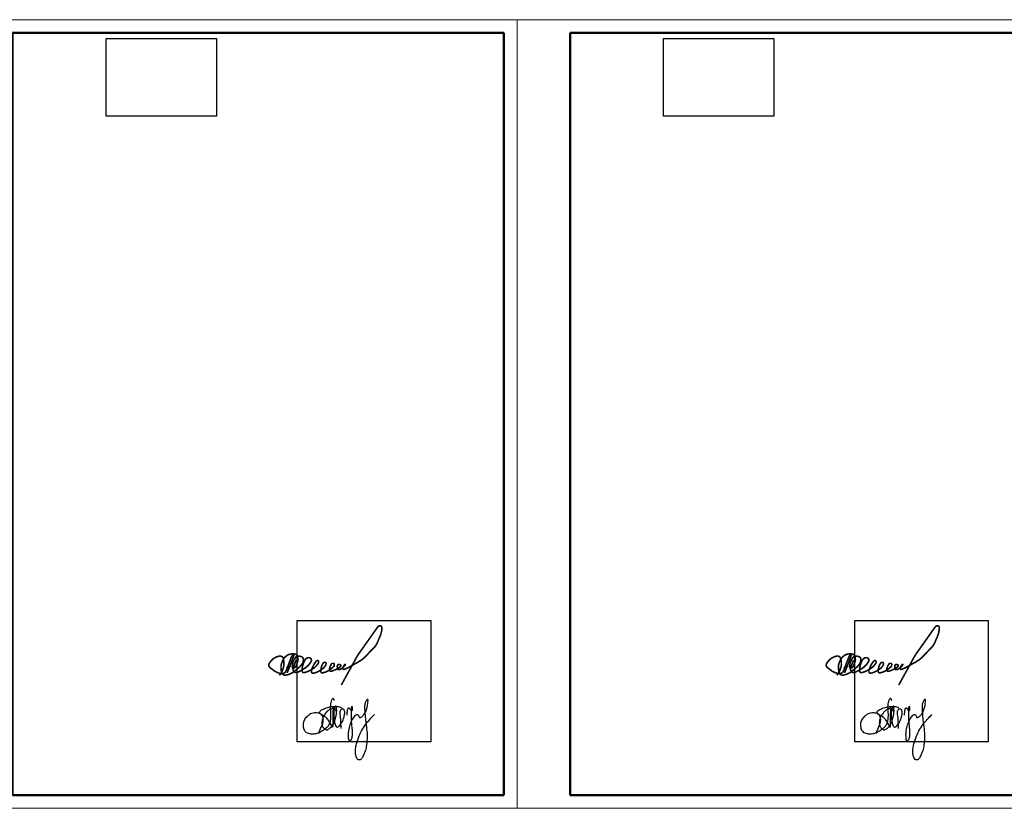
# Model space of a CAD drawing. Header units: millimetres. Extents: x 0 to 1050, y 0 to 297.
# Tile 2 of 3: x 443 to 814, y 0 to 297. Entities that reach past the tile are written whole.
import ezdxf

# ---------------------------------------------------------------- set-up
doc = ezdxf.new("R2010")
doc.units = ezdxf.units.MM
for name, pattern in [('K5LT32768', [0]), ('K5LT32769', [0]), ('K5LT_BASIC', [0]), ('K5LT_THIN', [0])]:
    doc.linetypes.add(name, pattern=pattern)
picture_1 = doc.add_image_def('image1.jpg', size_in_pixel=(1600, 1131))
picture_2 = doc.add_image_def('image2.jpg', size_in_pixel=(594, 540))

# ---------------------------------------------------------------- blocks, each defined once
blk = doc.blocks.new('U15')
at = {"color": 5, "linetype": 'K5LT32768', "lineweight": 30, "true_color": 0x0919f6}
for points, knots in [([(555.32, 28.22), (555.44, 28.61), (555.71, 29.49), (556.43, 30.81), (557.01, 32.37), (557.07, 33.94), (556.48, 35.26), (555.22, 35.9), (553.56, 36.1), (551.98, 35.49), (550.66, 34.51), (549.72, 33.29), (549.32, 31.7), (549.47, 30.17), (550.17, 28.64), (551.72, 28.11), (553.28, 27.93), (554.72, 28.3), (556.3, 28.91), (557.68, 29.9), (559.13, 31.11), (559.85, 33.08), (559.96, 35.3), (559.74, 37.63), (559.83, 39.48), (560.2, 40.73), (560.4, 41.32), (560.76, 41.46), (560.86, 41.04), (560.98, 40.8), (561.07, 40.62)], [0, 0, 0, 0, 1.784796, 3.925352, 6.413306, 8.873595, 10.481571, 12.29403, 14.611265, 17.512136, 19.277765, 21.623647, 23.947969, 26.098312, 28.174921, 30.709183, 32.64093, 34.929557, 36.948105, 39.887142, 42.171689, 44.900359, 48.550167, 51.642182, 54.947615, 56.367379, 57.297556, 57.468984, 57.737109, 58.72545, 58.72545, 58.72545, 58.72545]), ([(566, 35.03), (566.01, 35.5), (566.05, 36.4), (566.23, 37.34), (566.46, 37.8), (566.61, 37.92), (566.9, 37.74), (567.09, 37.33), (567.36, 36.92), (567.79, 36.76), (568.06, 37.07), (568.04, 37.48), (568.02, 37.93), (567.94, 38.23), (567.77, 38.49), (567.5, 37.82), (567.53, 36.48), (567.37, 33.59), (567.76, 30.86), (567.92, 28.84), (567.9, 27.23), (567.7, 26.19), (567.08, 25.16), (566.5, 26.01), (566.57, 26.84), (566.52, 28.02), (566.62, 29.58), (567.12, 31.41), (567.78, 33.29), (568.68, 34.5), (569.3, 35.25), (570.01, 35.44), (570.4, 34.87), (570.47, 34.4), (570.73, 34.15), (571.13, 34.17), (571.6, 34.61), (572.37, 35.29), (573.33, 36.91), (573.84, 38.87), (573.86, 40.23), (573.95, 40.98), (573.43, 41), (573.28, 40.51), (572.81, 39.9), (572.56, 38.71), (572.59, 37.05), (572.8, 34.96), (572.95, 32.55), (573.43, 29.84), (573.61, 27.33), (573.45, 24.9), (573.22, 22.88), (572.63, 20.98), (571.94, 19.59), (571.42, 18.43), (570.58, 18.21), (569.88, 18.39), (569.33, 19.41), (569.07, 20.75), (569.14, 22.52), (569.59, 24.7), (570.34, 26.99), (571.51, 29.38), (573.28, 32.21), (575.12, 34.11), (576.31, 35.34)], [0, 0, 0, 0, 2.024208, 3.851548, 3.991854, 4.254239, 4.55773, 5.257813, 6.231186, 6.562302, 7.010556, 7.657597, 8.318976, 8.922498, 9.050479, 9.473554, 10.825464, 16.389666, 20.525559, 22.945918, 25.086661, 27.218935, 28.037866, 28.93739, 30.287608, 31.871257, 33.90213, 36.976825, 39.973392, 42.356978, 43.396865, 44.122146, 45.143782, 45.79839, 46.193142, 46.564332, 47.387751, 48.845847, 50.987631, 55.384458, 56.914244, 57.521715, 57.894001, 58.63892, 59.387745, 61.27108, 63.596701, 66.539738, 70.235121, 73.944915, 78.350427, 80.955608, 84.375033, 87.064583, 89.337717, 91.24218, 91.979708, 92.897476, 94.116773, 96.60202, 98.785546, 101.624026, 106.111192, 109.059479, 113.047863, 120.351559, 120.351559, 120.351559, 120.351559]), ([(560.71, 37.99), (560.68, 37.27), (560.63, 35.87), (560.6, 33.75), (560.57, 31.94), (560.61, 31.01), (560.53, 30.51), (560.25, 30.59), (560.17, 30.92), (560.12, 31.47), (559.58, 32.07), (559.09, 33.16), (558.06, 34.36), (556.72, 35.05), (555.89, 35.65), (555.58, 36.1), (555.71, 36.51), (556.3, 37.07), (557.82, 37.74), (559.7, 38.32), (561.58, 38.39), (562.86, 38.33), (563.55, 38), (563.83, 37.87)], [0, 0, 0, 0, 3.107701, 5.948364, 9.26263, 10.332459, 10.685785, 10.799082, 11.459653, 11.900153, 13.224823, 14.671896, 17.079677, 19.777994, 21.067226, 21.492633, 21.980527, 22.744024, 24.956594, 28.969595, 31.102633, 33.027824, 34.343661, 34.343661, 34.343661, 34.343661]), ([(561.41, 34.03), (561.52, 34.23), (561.89, 34.91), (562.09, 36.01), (561.81, 37.1), (561.13, 37.59), (560.44, 37.56), (559.77, 37.41), (559.12, 36.98), (558.22, 36.33), (557.57, 35.42), (557.02, 34.44), (556.61, 33.42), (556.45, 32.22), (556.55, 30.95), (557.19, 30.12), (557.8, 29.7), (558.36, 29.51), (559.1, 29.82), (560.06, 30.56), (561.09, 31.97), (561.84, 34.45), (562.21, 36.7), (561.94, 38.15), (561.9, 38.43), (561.77, 38.49), (561.57, 38.46), (561.46, 38.14), (561.14, 37.6), (560.97, 36.23), (561.01, 34.18), (561.21, 32.14), (561.73, 30.85), (562.42, 30.39), (563.21, 31.2), (564.11, 32.35), (564.82, 34.14), (565.12, 35.67), (565.12, 36.64), (564.84, 37.15), (564.51, 37.39), (564.12, 37.44), (563.67, 37.21), (563.27, 36.67), (563.16, 35.79), (563.37, 34.76), (563.56, 32.84), (563.58, 31.26), (563.59, 30.08)], [0, 0, 0, 0, 0.950543, 3.329118, 4.591801, 5.583363, 6.632133, 7.431193, 8.508424, 9.941322, 12.159589, 13.223055, 14.742699, 16.834989, 18.3953, 20.03255, 21.103285, 21.584789, 22.485253, 24.327105, 26.814163, 29.804025, 35.43627, 36.034723, 36.381349, 36.48307, 36.626295, 37.170386, 37.71184, 39.417692, 42.813692, 46.638653, 48.069716, 48.716707, 49.711711, 52.06115, 55.523998, 57.571308, 58.812004, 59.572448, 59.962008, 60.550227, 61.116436, 62.067416, 63.294356, 64.792331, 66.554197, 71.568043, 71.568043, 71.568043, 71.568043])]:
    blk.add_open_spline(points, degree=3, knots=knots, dxfattribs=at)
blk = doc.blocks.new('U16')
at = {"color": 5, "linetype": 'K5LT32769', "true_color": 0x0919f6, "const_width": 0.6}
for points in [[(546.83, 55.89), (546.07, 53.96), (545.91, 53.6), (545.79, 53.19), (545.78, 53.03), (545.8, 52.89), (545.9, 52.82), (546.12, 52.85), (546.33, 53.06), (546.63, 53.4), (546.78, 53.67), (546.87, 53.89), (547.41, 55.44), (547.49, 55.98), (547.45, 56.53), (547.31, 57.27), (547.16, 57.6), (546.9, 57.89), (546.54, 58.07), (545.94, 58.15), (545.37, 58.15), (544.74, 58.11), (544.13, 57.97), (543.76, 57.8), (543.22, 57.45), (542.63, 57.02), (542.34, 56.66), (541.96, 56.06), (541.66, 55.52), (541.37, 54.75), (541.16, 54.08), (541.08, 53.4), (541.13, 52.39), (541.22, 51.51), (541.46, 50.77), (541.69, 50.49), (542.07, 50.25), (542.43, 50.16), (542.75, 50.16), (543.25, 50.24), (543.81, 50.36), (544.27, 50.5), (544.63, 50.69), (545.15, 50.93), (545.79, 51.31), (546.01, 51.48), (546.22, 51.67), (546.63, 52), (547.89, 53.06), (548.36, 53.52), (548.84, 54.07), (549.24, 54.65), (549.39, 55.03), (549.48, 55.53), (549.52, 56.03), (549.47, 56.35), (549.38, 56.67), (549.11, 56.94), (548.82, 57.12), (548.41, 57.22), (548.13, 57.27), (547.6, 57.27), (547.34, 57.27), (547.26, 57.26), (547.14, 57.24), (547.06, 57.21), (546.96, 57.16), (546.9, 57.11), (546.73, 56.94), (546.59, 56.77), (546.36, 56.49), (546.15, 56.17), (545.97, 55.83), (545.81, 55.48), (545.59, 54.86), (545.44, 54.39), (545.39, 53.89), (545.43, 53), (545.53, 52.56), (545.68, 52.04), (545.84, 51.74), (545.98, 51.54), (546.11, 51.37), (546.22, 51.28), (546.36, 51.21), (546.45, 51.18), (546.61, 51.15), (546.75, 51.14), (546.98, 51.14), (547.19, 51.21), (547.55, 51.31), (548.7, 51.91), (550.35, 52.93), (550.93, 53.41), (551.33, 53.81), (551.82, 54.36), (552.26, 54.99), (552.49, 55.43), (552.54, 55.53), (552.56, 55.67), (552.56, 55.82), (552.54, 55.97), (552.49, 56.14), (552.4, 56.33), (552.3, 56.44), (552.12, 56.6), (552, 56.67), (551.84, 56.73), (551.68, 56.74), (551.51, 56.74), (551.27, 56.72), (551.09, 56.67), (550.92, 56.6), (550.78, 56.52), (550.51, 56.32), (550.26, 56.08), (550.1, 55.87), (549.98, 55.66), (549.76, 55.16), (549.59, 54.67), (549.3, 53.84), (549.17, 53.3), (549.09, 52.77), (549.07, 52.1), (549.08, 51.79), (549.14, 51.54), (549.2, 51.36), (549.24, 51.27), (549.34, 51.16), (549.41, 51.11), (549.52, 51.08), (549.68, 51.07), (549.87, 51.1), (550.98, 51.44), (552.18, 51.98), (553.76, 53.02), (554.23, 53.47), (554.68, 53.96), (555.12, 54.54), (555.26, 54.91), (555.26, 55.17), (555.26, 55.28), (555.23, 55.37), (555.21, 55.43), (555.17, 55.48), (555.1, 55.55), (555.01, 55.6), (554.94, 55.63), (554.87, 55.64), (554.73, 55.63), (554.59, 55.57), (554.45, 55.49), (554.33, 55.38), (554.19, 55.2), (553.98, 54.9), (553.73, 54.53), (553.49, 54.16), (553.26, 53.7), (553.01, 53.15), (552.78, 52.66), (552.68, 52.32), (552.6, 51.85), (552.6, 51.47), (552.63, 51.13), (552.7, 51.06), (552.81, 50.95), (552.88, 50.91), (553.02, 50.87), (553.17, 50.86), (553.39, 50.88), (553.61, 50.95), (554.59, 51.27), (555.26, 51.59), (556.24, 52.19), (556.9, 52.66), (557.25, 52.97), (557.57, 53.36), (557.86, 53.8), (558.02, 54.08), (558.05, 54.34), (558.07, 54.52), (558.06, 54.63), (558.01, 54.74), (557.92, 54.85), (557.78, 54.94), (557.69, 54.96), (557.51, 54.97), (557.4, 54.96), (557.25, 54.91), (557.14, 54.85), (557.06, 54.78), (556.96, 54.64), (556.83, 54.44), (556.69, 54.17), (556.47, 53.7), (556.35, 53.37), (556.22, 52.89), (556.15, 52.37), (556.1, 51.9), (556.1, 51.63), (556.13, 51.48), (556.16, 51.36), (556.2, 51.26), (556.24, 51.16), (556.33, 51.06), (556.56, 51), (556.92, 51.05), (557.76, 51.27), (558.36, 51.52), (559.44, 52.12), (560.06, 52.59), (560.55, 53.04), (561, 53.45), (561.14, 53.73), (561.18, 54.15), (561.15, 54.34), (561.11, 54.45), (560.99, 54.54), (560.78, 54.58), (560.6, 54.6), (560.44, 54.59), (560.31, 54.54), (560.22, 54.48), (560.09, 54.33), (559.94, 54.08), (559.72, 53.66), (559.53, 53.2), (559.44, 52.86), (559.34, 52.54), (559.29, 52.26), (559.29, 52.14), (559.32, 52), (559.37, 51.92), (559.53, 51.74), (559.69, 51.61), (559.85, 51.58), (560.19, 51.64), (560.71, 51.84), (561.6, 52.21), (562.27, 52.52), (562.8, 52.86), (563.23, 53.17), (563.55, 53.46), (563.64, 53.65), (563.64, 53.78), (563.58, 53.91), (563.49, 54.01), (563.35, 54.08), (563.18, 54.14), (562.95, 54.16), (562.81, 54.15), (562.69, 54.14), (562.54, 54.06), (562.38, 53.84), (562.33, 53.69), (562.29, 53.45), (562.29, 53.25), (562.33, 52.96), (562.36, 52.69), (562.4, 52.51), (562.45, 52.39), (562.51, 52.32), (562.58, 52.27), (562.7, 52.25), (562.99, 52.24), (563.29, 52.29), (563.61, 52.45), (563.9, 52.63), (564.25, 52.87), (564.57, 53.15), (564.87, 53.43), (565.26, 53.91), (565.32, 54.03), (565.34, 54.16), (565.3, 54.21), (565.19, 54.21), (565.09, 54.14), (564.96, 53.95), (564.73, 53.61), (564.5, 53.19), (564.4, 53), (564.37, 52.7), (564.4, 52.56), (564.45, 52.46), (564.5, 52.38), (564.57, 52.33), (564.65, 52.3), (564.78, 52.3), (564.92, 52.35), (565.49, 52.57), (566.53, 53.03), (567.83, 53.79), (570.18, 55.09), (571.41, 55.85), (572.23, 56.52), (573.42, 57.69), (574.82, 59.17), (576.52, 60.92), (577.27, 62.12), (578.22, 64.37), (578.63, 65.34), (578.89, 66.3), (579.04, 67.1), (579.1, 67.72), (579.1, 68), (579.02, 68.34), (578.85, 68.61), (578.59, 68.73), (578.31, 68.74), (578.12, 68.71), (577.93, 68.63), (577.69, 68.45), (577.52, 68.27), (577.2, 67.83), (571.75, 60.12), (570.72, 58.67), (569.81, 57.32), (563.82, 46.43)], [(546.06, 57.81), (545.7, 57.78), (545.55, 57.71), (545.28, 57.46), (545, 56.95), (544.21, 54.91), (543.22, 52.27), (542.81, 51.4), (542.55, 51.09), (541.93, 50.77), (541.65, 50.7), (541.23, 50.7), (540.71, 50.81), (540.21, 50.97), (539.62, 51.19), (539.16, 51.42), (538.71, 51.63), (538.31, 51.93), (537.9, 52.27), (537.47, 52.61), (537.01, 52.95), (536.71, 53.26), (536.56, 53.49), (536.48, 53.8), (536.48, 54.12), (536.61, 54.49), (536.86, 54.9), (537.54, 55.71), (538.18, 56.31), (538.89, 56.76), (539.76, 57.14), (540.33, 57.31), (540.69, 57.36), (540.88, 57.35), (541.07, 57.31), (541.35, 57.19), (541.56, 57.04), (541.78, 56.77), (541.99, 56.3), (542.11, 55.55), (542.18, 54.97), (542.2, 54.19), (542.17, 53.77), (542.05, 53.25), (541.88, 52.6), (541.71, 52.14), (541.41, 51.42), (541.15, 50.96), (540.51, 50.06)], [(546.05, 57.8), (543.4, 50.97)], [(543.06, 52.79), (544.88, 53.66)]]:
    blk.add_lwpolyline(points, dxfattribs=at)
blk = doc.blocks.new('U17')
at = {"color": 5, "linetype": 'K5LT32768', "lineweight": 30, "true_color": 0x0919f6}
for points, knots in [([(765.32, 28.22), (765.44, 28.61), (765.71, 29.49), (766.43, 30.81), (767.01, 32.37), (767.07, 33.94), (766.48, 35.26), (765.22, 35.9), (763.56, 36.1), (761.98, 35.49), (760.66, 34.51), (759.72, 33.29), (759.32, 31.7), (759.47, 30.17), (760.17, 28.64), (761.72, 28.11), (763.28, 27.93), (764.72, 28.3), (766.3, 28.91), (767.68, 29.9), (769.13, 31.11), (769.85, 33.08), (769.96, 35.3), (769.74, 37.63), (769.83, 39.48), (770.2, 40.73), (770.4, 41.32), (770.76, 41.46), (770.86, 41.04), (770.98, 40.8), (771.07, 40.62)], [0, 0, 0, 0, 1.784796, 3.925352, 6.413306, 8.873595, 10.481571, 12.29403, 14.611265, 17.512136, 19.277765, 21.623647, 23.947969, 26.098312, 28.174921, 30.709183, 32.64093, 34.929557, 36.948105, 39.887142, 42.171689, 44.900359, 48.550167, 51.642182, 54.947615, 56.367379, 57.297556, 57.468984, 57.737109, 58.72545, 58.72545, 58.72545, 58.72545]), ([(776, 35.03), (776.01, 35.5), (776.05, 36.4), (776.23, 37.34), (776.46, 37.8), (776.61, 37.92), (776.9, 37.74), (777.09, 37.33), (777.36, 36.92), (777.79, 36.76), (778.06, 37.07), (778.04, 37.48), (778.02, 37.93), (777.94, 38.23), (777.77, 38.49), (777.5, 37.82), (777.53, 36.48), (777.37, 33.59), (777.76, 30.86), (777.92, 28.84), (777.9, 27.23), (777.7, 26.19), (777.08, 25.16), (776.5, 26.01), (776.57, 26.84), (776.52, 28.02), (776.62, 29.58), (777.12, 31.41), (777.78, 33.29), (778.68, 34.5), (779.3, 35.25), (780.01, 35.44), (780.4, 34.87), (780.47, 34.4), (780.73, 34.15), (781.13, 34.17), (781.6, 34.61), (782.37, 35.29), (783.33, 36.91), (783.84, 38.87), (783.86, 40.23), (783.95, 40.98), (783.43, 41), (783.28, 40.51), (782.81, 39.9), (782.56, 38.71), (782.59, 37.05), (782.8, 34.96), (782.95, 32.55), (783.43, 29.84), (783.61, 27.33), (783.45, 24.9), (783.22, 22.88), (782.63, 20.98), (781.94, 19.59), (781.42, 18.43), (780.58, 18.21), (779.88, 18.39), (779.33, 19.41), (779.07, 20.75), (779.14, 22.52), (779.59, 24.7), (780.34, 26.99), (781.51, 29.38), (783.28, 32.21), (785.12, 34.11), (786.31, 35.34)], [0, 0, 0, 0, 2.024208, 3.851548, 3.991854, 4.254239, 4.55773, 5.257813, 6.231186, 6.562302, 7.010556, 7.657597, 8.318976, 8.922498, 9.050479, 9.473554, 10.825464, 16.389666, 20.525559, 22.945918, 25.086661, 27.218935, 28.037866, 28.93739, 30.287608, 31.871257, 33.90213, 36.976825, 39.973392, 42.356978, 43.396865, 44.122146, 45.143782, 45.79839, 46.193142, 46.564332, 47.387751, 48.845847, 50.987631, 55.384458, 56.914244, 57.521715, 57.894001, 58.63892, 59.387745, 61.27108, 63.596701, 66.539738, 70.235121, 73.944915, 78.350427, 80.955608, 84.375033, 87.064583, 89.337717, 91.24218, 91.979708, 92.897476, 94.116773, 96.60202, 98.785546, 101.624026, 106.111192, 109.059479, 113.047863, 120.351559, 120.351559, 120.351559, 120.351559]), ([(770.71, 37.99), (770.68, 37.27), (770.63, 35.87), (770.6, 33.75), (770.57, 31.94), (770.61, 31.01), (770.53, 30.51), (770.25, 30.59), (770.17, 30.92), (770.12, 31.47), (769.58, 32.07), (769.09, 33.16), (768.06, 34.36), (766.72, 35.05), (765.89, 35.65), (765.58, 36.1), (765.71, 36.51), (766.3, 37.07), (767.82, 37.74), (769.7, 38.32), (771.58, 38.39), (772.86, 38.33), (773.55, 38), (773.83, 37.87)], [0, 0, 0, 0, 3.107701, 5.948364, 9.26263, 10.332459, 10.685785, 10.799082, 11.459653, 11.900153, 13.224823, 14.671896, 17.079677, 19.777994, 21.067226, 21.492633, 21.980527, 22.744024, 24.956594, 28.969595, 31.102633, 33.027824, 34.343661, 34.343661, 34.343661, 34.343661]), ([(771.41, 34.03), (771.52, 34.23), (771.89, 34.91), (772.09, 36.01), (771.81, 37.1), (771.13, 37.59), (770.44, 37.56), (769.77, 37.41), (769.12, 36.98), (768.22, 36.33), (767.57, 35.42), (767.02, 34.44), (766.61, 33.42), (766.45, 32.22), (766.55, 30.95), (767.19, 30.12), (767.8, 29.7), (768.36, 29.51), (769.1, 29.82), (770.06, 30.56), (771.09, 31.97), (771.84, 34.45), (772.21, 36.7), (771.94, 38.15), (771.9, 38.43), (771.77, 38.49), (771.57, 38.46), (771.46, 38.14), (771.14, 37.6), (770.97, 36.23), (771.01, 34.18), (771.21, 32.14), (771.73, 30.85), (772.42, 30.39), (773.21, 31.2), (774.11, 32.35), (774.82, 34.14), (775.12, 35.67), (775.12, 36.64), (774.84, 37.15), (774.51, 37.39), (774.12, 37.44), (773.67, 37.21), (773.27, 36.67), (773.16, 35.79), (773.37, 34.76), (773.56, 32.84), (773.58, 31.26), (773.59, 30.08)], [0, 0, 0, 0, 0.950543, 3.329118, 4.591801, 5.583363, 6.632133, 7.431193, 8.508424, 9.941322, 12.159589, 13.223055, 14.742699, 16.834989, 18.3953, 20.03255, 21.103285, 21.584789, 22.485253, 24.327105, 26.814163, 29.804025, 35.43627, 36.034723, 36.381349, 36.48307, 36.626295, 37.170386, 37.71184, 39.417692, 42.813692, 46.638653, 48.069716, 48.716707, 49.711711, 52.06115, 55.523998, 57.571308, 58.812004, 59.572448, 59.962008, 60.550227, 61.116436, 62.067416, 63.294356, 64.792331, 66.554197, 71.568043, 71.568043, 71.568043, 71.568043])]:
    blk.add_open_spline(points, degree=3, knots=knots, dxfattribs=at)
blk = doc.blocks.new('U18')
at = {"color": 5, "linetype": 'K5LT32769', "true_color": 0x0919f6, "const_width": 0.6}
for points in [[(756.83, 55.89), (756.07, 53.96), (755.91, 53.6), (755.79, 53.19), (755.78, 53.03), (755.8, 52.89), (755.9, 52.82), (756.12, 52.85), (756.33, 53.06), (756.63, 53.4), (756.78, 53.67), (756.87, 53.89), (757.41, 55.44), (757.49, 55.98), (757.45, 56.53), (757.31, 57.27), (757.16, 57.6), (756.9, 57.89), (756.54, 58.07), (755.94, 58.15), (755.37, 58.15), (754.74, 58.11), (754.13, 57.97), (753.76, 57.8), (753.22, 57.45), (752.63, 57.02), (752.34, 56.66), (751.96, 56.06), (751.66, 55.52), (751.37, 54.75), (751.16, 54.08), (751.08, 53.4), (751.13, 52.39), (751.22, 51.51), (751.46, 50.77), (751.69, 50.49), (752.07, 50.25), (752.43, 50.16), (752.75, 50.16), (753.25, 50.24), (753.81, 50.36), (754.27, 50.5), (754.63, 50.69), (755.15, 50.93), (755.79, 51.31), (756.01, 51.48), (756.22, 51.67), (756.63, 52), (757.89, 53.06), (758.36, 53.52), (758.84, 54.07), (759.24, 54.65), (759.39, 55.03), (759.48, 55.53), (759.52, 56.03), (759.47, 56.35), (759.38, 56.67), (759.11, 56.94), (758.82, 57.12), (758.41, 57.22), (758.13, 57.27), (757.6, 57.27), (757.34, 57.27), (757.26, 57.26), (757.14, 57.24), (757.06, 57.21), (756.96, 57.16), (756.9, 57.11), (756.73, 56.94), (756.59, 56.77), (756.36, 56.49), (756.15, 56.17), (755.97, 55.83), (755.81, 55.48), (755.59, 54.86), (755.44, 54.39), (755.39, 53.89), (755.43, 53), (755.53, 52.56), (755.68, 52.04), (755.84, 51.74), (755.98, 51.54), (756.11, 51.37), (756.22, 51.28), (756.36, 51.21), (756.45, 51.18), (756.61, 51.15), (756.75, 51.14), (756.98, 51.14), (757.19, 51.21), (757.55, 51.31), (758.7, 51.91), (760.35, 52.93), (760.93, 53.41), (761.33, 53.81), (761.82, 54.36), (762.26, 54.99), (762.49, 55.43), (762.54, 55.53), (762.56, 55.67), (762.56, 55.82), (762.54, 55.97), (762.49, 56.14), (762.4, 56.33), (762.3, 56.44), (762.12, 56.6), (762, 56.67), (761.84, 56.73), (761.68, 56.74), (761.51, 56.74), (761.27, 56.72), (761.09, 56.67), (760.92, 56.6), (760.78, 56.52), (760.51, 56.32), (760.26, 56.08), (760.1, 55.87), (759.98, 55.66), (759.76, 55.16), (759.59, 54.67), (759.3, 53.84), (759.17, 53.3), (759.09, 52.77), (759.07, 52.1), (759.08, 51.79), (759.14, 51.54), (759.2, 51.36), (759.24, 51.27), (759.34, 51.16), (759.41, 51.11), (759.52, 51.08), (759.68, 51.07), (759.87, 51.1), (760.98, 51.44), (762.18, 51.98), (763.76, 53.02), (764.23, 53.47), (764.68, 53.96), (765.12, 54.54), (765.26, 54.91), (765.26, 55.17), (765.26, 55.28), (765.23, 55.37), (765.21, 55.43), (765.17, 55.48), (765.1, 55.55), (765.01, 55.6), (764.94, 55.63), (764.87, 55.64), (764.73, 55.63), (764.59, 55.57), (764.45, 55.49), (764.33, 55.38), (764.19, 55.2), (763.98, 54.9), (763.73, 54.53), (763.49, 54.16), (763.26, 53.7), (763.01, 53.15), (762.78, 52.66), (762.68, 52.32), (762.6, 51.85), (762.6, 51.47), (762.63, 51.13), (762.7, 51.06), (762.81, 50.95), (762.88, 50.91), (763.02, 50.87), (763.17, 50.86), (763.39, 50.88), (763.61, 50.95), (764.59, 51.27), (765.26, 51.59), (766.24, 52.19), (766.9, 52.66), (767.25, 52.97), (767.57, 53.36), (767.86, 53.8), (768.02, 54.08), (768.05, 54.34), (768.07, 54.52), (768.06, 54.63), (768.01, 54.74), (767.92, 54.85), (767.78, 54.94), (767.69, 54.96), (767.51, 54.97), (767.4, 54.96), (767.25, 54.91), (767.14, 54.85), (767.06, 54.78), (766.96, 54.64), (766.83, 54.44), (766.69, 54.17), (766.47, 53.7), (766.35, 53.37), (766.22, 52.89), (766.15, 52.37), (766.1, 51.9), (766.1, 51.63), (766.13, 51.48), (766.16, 51.36), (766.2, 51.26), (766.24, 51.16), (766.33, 51.06), (766.56, 51), (766.92, 51.05), (767.76, 51.27), (768.36, 51.52), (769.44, 52.12), (770.06, 52.59), (770.55, 53.04), (771, 53.45), (771.14, 53.73), (771.18, 54.15), (771.15, 54.34), (771.11, 54.45), (770.99, 54.54), (770.78, 54.58), (770.6, 54.6), (770.44, 54.59), (770.31, 54.54), (770.22, 54.48), (770.09, 54.33), (769.94, 54.08), (769.72, 53.66), (769.53, 53.2), (769.44, 52.86), (769.34, 52.54), (769.29, 52.26), (769.29, 52.14), (769.32, 52), (769.37, 51.92), (769.53, 51.74), (769.69, 51.61), (769.85, 51.58), (770.19, 51.64), (770.71, 51.84), (771.6, 52.21), (772.27, 52.52), (772.8, 52.86), (773.23, 53.17), (773.55, 53.46), (773.64, 53.65), (773.64, 53.78), (773.58, 53.91), (773.49, 54.01), (773.35, 54.08), (773.18, 54.14), (772.95, 54.16), (772.81, 54.15), (772.69, 54.14), (772.54, 54.06), (772.38, 53.84), (772.33, 53.69), (772.29, 53.45), (772.29, 53.25), (772.33, 52.96), (772.36, 52.69), (772.4, 52.51), (772.45, 52.39), (772.51, 52.32), (772.58, 52.27), (772.7, 52.25), (772.99, 52.24), (773.29, 52.29), (773.61, 52.45), (773.9, 52.63), (774.25, 52.87), (774.57, 53.15), (774.87, 53.43), (775.26, 53.91), (775.32, 54.03), (775.34, 54.16), (775.3, 54.21), (775.19, 54.21), (775.09, 54.14), (774.96, 53.95), (774.73, 53.61), (774.5, 53.19), (774.4, 53), (774.37, 52.7), (774.4, 52.56), (774.45, 52.46), (774.5, 52.38), (774.57, 52.33), (774.65, 52.3), (774.78, 52.3), (774.92, 52.35), (775.49, 52.57), (776.53, 53.03), (777.83, 53.79), (780.18, 55.09), (781.41, 55.85), (782.23, 56.52), (783.42, 57.69), (784.82, 59.17), (786.52, 60.92), (787.27, 62.12), (788.22, 64.37), (788.63, 65.34), (788.89, 66.3), (789.04, 67.1), (789.1, 67.72), (789.1, 68), (789.02, 68.34), (788.85, 68.61), (788.59, 68.73), (788.31, 68.74), (788.12, 68.71), (787.93, 68.63), (787.69, 68.45), (787.52, 68.27), (787.2, 67.83), (781.75, 60.12), (780.72, 58.67), (779.81, 57.32), (773.82, 46.43)], [(756.06, 57.81), (755.7, 57.78), (755.55, 57.71), (755.28, 57.46), (755, 56.95), (754.21, 54.91), (753.22, 52.27), (752.81, 51.4), (752.55, 51.09), (751.93, 50.77), (751.65, 50.7), (751.23, 50.7), (750.71, 50.81), (750.21, 50.97), (749.62, 51.19), (749.16, 51.42), (748.71, 51.63), (748.31, 51.93), (747.9, 52.27), (747.47, 52.61), (747.01, 52.95), (746.71, 53.26), (746.56, 53.49), (746.48, 53.8), (746.48, 54.12), (746.61, 54.49), (746.86, 54.9), (747.54, 55.71), (748.18, 56.31), (748.89, 56.76), (749.76, 57.14), (750.33, 57.31), (750.69, 57.36), (750.88, 57.35), (751.07, 57.31), (751.35, 57.19), (751.56, 57.04), (751.78, 56.77), (751.99, 56.3), (752.11, 55.55), (752.18, 54.97), (752.2, 54.19), (752.17, 53.77), (752.05, 53.25), (751.88, 52.6), (751.71, 52.14), (751.41, 51.42), (751.15, 50.96), (750.51, 50.06)], [(756.05, 57.8), (753.4, 50.97)], [(753.06, 52.79), (754.88, 53.66)]]:
    blk.add_lwpolyline(points, dxfattribs=at)
blk = doc.blocks.new('U23')
at = {"color": 7, "linetype": 'K5LT_THIN', "lineweight": 18}
for p, q in [((420, 0), (420, 297)), ((420, 297), (630, 297)), ((630, 297), (630, 0)), ((630, 0), (420, 0))]:
    blk.add_line(p, q, dxfattribs=at)
at = {"color": 7, "linetype": 'K5LT_BASIC', "lineweight": 50}
for p, q in [((440, 5), (440, 292)), ((440, 292), (625, 292)), ((625, 292), (625, 5)), ((625, 5), (440, 5))]:
    blk.add_line(p, q, dxfattribs=at)
blk = doc.blocks.new('U24')
at = {"color": 7, "linetype": 'K5LT_THIN', "lineweight": 18}
for p, q in [((630, 0), (630, 297)), ((630, 297), (840, 297)), ((840, 297), (840, 0)), ((840, 0), (630, 0))]:
    blk.add_line(p, q, dxfattribs=at)
at = {"color": 7, "linetype": 'K5LT_BASIC', "lineweight": 50}
for p, q in [((650, 5), (650, 292)), ((650, 292), (835, 292)), ((835, 292), (835, 5)), ((835, 5), (650, 5))]:
    blk.add_line(p, q, dxfattribs=at)

msp = doc.modelspace()

# ---------------------------------------------------------------- block references
for name in ['U23', 'U24', 'U16', 'U18', 'U15', 'U17']:
    msp.add_blockref(name, (0, 0))

# ---------------------------------------------------------------- pictures from other files: only their frames are drawn
image = msp.add_image(picture_1, insert=(475.24, 260.64), size_in_units=(41.5, 29.33))
image.dxf.flags = 15
image = msp.add_image(picture_1, insert=(685.24, 260.64), size_in_units=(41.5, 29.33))
image.dxf.flags = 15
image = msp.add_image(picture_2, insert=(547.21, 25.03), size_in_units=(50.29, 45.72))
image.dxf.flags = 15
image = msp.add_image(picture_2, insert=(757.21, 25.03), size_in_units=(50.29, 45.72))
image.dxf.flags = 15

doc.saveas('drawing.dxf')
